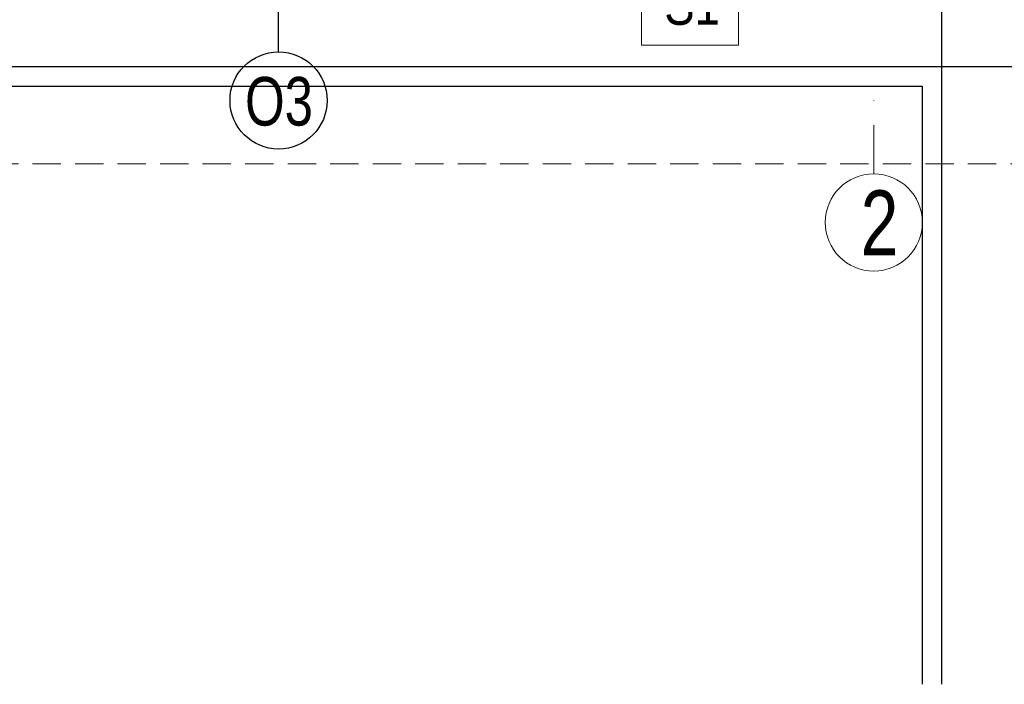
# Model space of a CAD drawing. Header units: inches. Extents: x 67073 to 287261, y -76160 to 48412.
# Tile 54 of 117: x 83533 to 83837, y -42112 to -41907. Entities that reach past the tile are written whole.
import ezdxf
from ezdxf.enums import TextEntityAlignment as Align

# ---------------------------------------------------------------- set-up
doc = ezdxf.new("R2010")
doc.units = ezdxf.units.IN
doc.header["$MEASUREMENT"] = 0
doc.linetypes.add('DASHDOT', pattern=[1, 0.5, -0.25, 0, -0.25])
doc.linetypes.add('HIDDEN', pattern=[0.375, 0.25, -0.125])
doc.layers.add('p--dach', color=2, linetype='Continuous', lineweight=30)
doc.layers.add('p--osie konstr.-NR', color=1, linetype='DASHDOT', lineweight=15)
for name, color, linetype in [('p--obrzeże bet.', 252, 'Continuous'), ('p--opis okna', 181, 'Continuous'), ('p--podpis rysunku', 7, 'Continuous'), ('p--symbole ścian', 53, 'Continuous')]:
    doc.layers.add(name, color=color, linetype=linetype)
doc.styles.add('1-50', font='arial.ttf', dxfattribs={"width": 0.75, "height": 12.5})
doc.styles.get("Standard").update_dxf_attribs({"font": 'ARIAL.TTF', "width": 0.75})

msp = doc.modelspace()

# ---------------------------------------------------------------- linework, layer by layer
at = {"layer": 'p--dach', "color": 0, "linetype": 'HIDDEN', "lineweight": 20, "ltscale": 35}
msp.add_lwpolyline([(83368.585, -41106.923), (84648.585, -41106.923), (84648.585, -41951.323), (83368.585, -41951.323)], close=True, dxfattribs=at)
at = {"layer": 'p--obrzeże bet.', "color": 0, "linetype": 'Continuous', "ltscale": 35}
for p, q in [((83817.985, -41871.323), (83817.985, -41921.323)), ((83817.985, -41921.323), (83817.985, -42111.998)), ((83817.985, -41921.323), (84199.185, -41921.323)), ((83811.985, -41927.323), (83811.985, -42111.998))]:
    msp.add_line(p, q, dxfattribs=at)
for points in [[(84205.185, -41921.323), (84658.585, -41921.323), (84658.585, -41136.923), (83358.585, -41136.923), (83358.585, -41927.323), (83811.985, -41927.323)], [(84199.185, -41915.323), (84652.585, -41915.323), (84652.585, -41142.923), (83364.585, -41142.923), (83364.585, -41921.323), (83817.985, -41921.323)]]:
    msp.add_lwpolyline(points, dxfattribs=at)
at = {"layer": 'p--opis okna', "color": 0}
msp.add_line((83613.281, -41916.785), (83613.281, -41839.323), dxfattribs=at)
msp.add_circle((83613.281, -41931.785), 15, dxfattribs=at)
at = {"layer": 'p--osie konstr.-NR', "color": 0, "linetype": 'DASHDOT', "ltscale": 30}
msp.add_line((83797.035, -41954.447), (83797.035, -41929.447), dxfattribs=at)
at = {"layer": 'p--osie konstr.-NR', "color": 0, "linetype": 'Continuous', "ltscale": 35}
msp.add_circle((83797.035, -41969.447), 15, dxfattribs=at)
at = {"layer": 'p--symbole ścian', "color": 0, "lineweight": 9}
msp.add_lwpolyline([(83725.301, -41914.768), (83755.301, -41914.768), (83755.301, -41884.768), (83725.301, -41884.768)], close=True, dxfattribs=at)

# ---------------------------------------------------------------- texts
at = {"layer": 'p--opis okna', "color": 0, "insert": (83623.891, -41924.535), "char_height": 15, "width": 74.01038, "attachment_point": 3, "style": '1-50'}
msp.add_mtext('O3', dxfattribs=at)
at = {"layer": 'p--osie konstr.-NR', "color": 0, "linetype": 'Continuous', "ltscale": 35, "insert": (83792.995, -41959.555), "char_height": 20, "width": 63.5564, "attachment_point": 1}
msp.add_mtext('2', dxfattribs=at)
at = {"layer": 'p--podpis rysunku', "insert": (84138.836, -42078.384), "char_height": 25, "width": 531.4776, "attachment_point": 3}
msp.add_mtext('RZUT PARTERU  1:50', dxfattribs=at)
at = {"layer": 'p--symbole ścian', "color": 0, "lineweight": 9, "width": 0.8}
msp.add_text('S1', height=12.5, dxfattribs=at).set_placement((83740.932, -41895.935), align=Align.TOP_CENTER)

doc.saveas('drawing.dxf')
